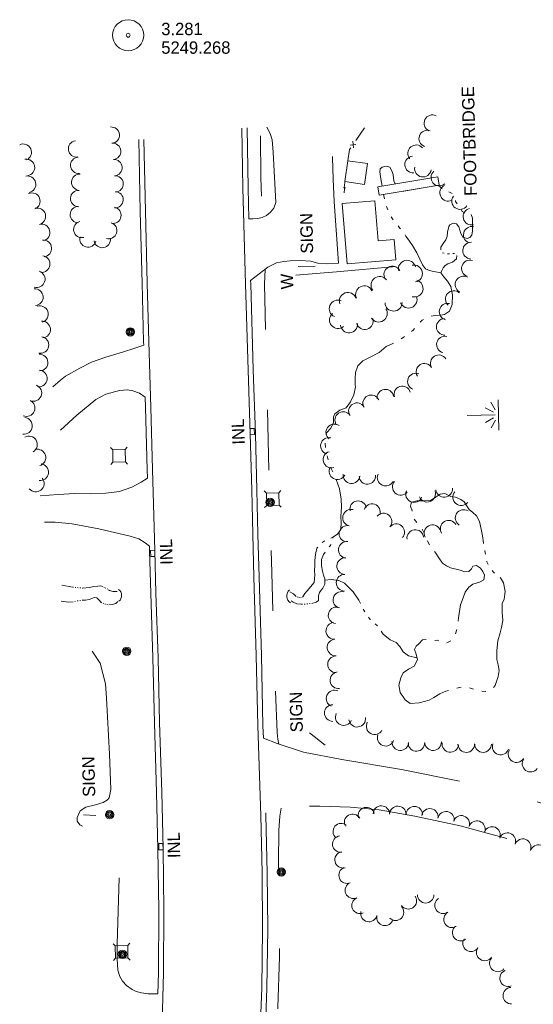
# Model space of a CAD drawing. Header units: feet. Extents: x 191259 to 192824, y 262512 to 264010.
# Tile 4 of 6: x 191651 to 191900, y 263409 to 263886. Entities that reach past the tile are written whole.
import ezdxf
from ezdxf.enums import TextEntityAlignment as Align

# ---------------------------------------------------------------- set-up
doc = ezdxf.new("R2010")
doc.units = ezdxf.units.FT
doc.header["$MEASUREMENT"] = 0
for name, pattern in [('DGN Style 3', [136.13208, 97.2372, -38.89488]), ('DGN Style 4', [155.676757, 77.78976, -38.89488, 0.097237, -38.89488]), ('DGN Style 5', [68.06604, 29.17116, -38.89488]), ('DGN Style 6', [184.945154, 0.097237, -38.89488, 68.06604, -38.89488, 0.097237, -38.89488])]:
    doc.linetypes.add(name, pattern=pattern)
for name, color, linetype, lineweight in [('E_DWY', 3, 'DGN Style 3', 0), ('E_LAND_Vegetation', 20, 'Continuous', 0), ('E_MAP_PassPoints', 43, 'Continuous', 0), ('E_MISCPROP', 43, 'Continuous', 0), ('E_MISCPROP_HvyLine', 251, 'Continuous', 13), ('E_MISCPROP_Railing', 43, 'Continuous', 0), ('E_PATH_Sidewalk', 3, 'DGN Style 5', 0), ('E_RDWY', 43, 'Continuous', 13), ('E_UTL_AboveGroundPipe', 43, 'DGN Style 4', 0), ('E_WTR', 251, 'DGN Style 6', 0)]:
    doc.layers.add(name, color=color, linetype=linetype, lineweight=lineweight)
doc.styles.add('Style-IGR_FONT_0', font='IGR_FONT_0.shx')

# ---------------------------------------------------------------- blocks, each defined once
blk = doc.blocks.new('PP_1')
at = {"layer": 'E_MAP_PassPoints', "color": 43, "linetype": 'Continuous', "lineweight": 0}
for radius in [7.5, 0.96]:
    blk.add_circle((0, 0), radius, dxfattribs=at)
blk = doc.blocks.new('CULVRT')
at = {"layer": 'E_MISCPROP_Railing', "color": 43, "linetype": 'Continuous', "lineweight": 0}
blk.add_arc((2.89, 2.17), 3.61, 216.879, 323.1186, dxfattribs=at)
blk = doc.blocks.new('CULVRT_1')
at = {"layer": 'E_MISCPROP_Railing', "color": 43, "linetype": 'Continuous', "lineweight": 0}
blk.add_arc((3.17, 2.38), 3.96, 216.8794, 323.1189, dxfattribs=at)
blk = doc.blocks.new('INLT')
at = {"layer": 'E_MISCPROP_Railing', "color": 43, "linetype": 'Continuous', "lineweight": 0, "flags": 128}
blk.add_lwpolyline([(3, -2), (3, 0), (0, 0), (0, -2), (3, -2)], dxfattribs=at)
blk = doc.blocks.new('INL')
at = {"layer": 'E_MISCPROP_Railing', "color": 43, "linetype": 'Continuous', "lineweight": 0, "style": 'Style-IGR_FONT_0'}
blk.add_text('INL', height=6, rotation=0, dxfattribs=at).set_placement((-5.74, -3.01))
blk = doc.blocks.new('INLT_1')
at = {"layer": 'E_MISCPROP_Railing', "color": 43, "linetype": 'Continuous', "lineweight": 0, "flags": 128}
blk.add_lwpolyline([(3, -2), (3, 0), (0, 0), (0, -2), (3, -2)], dxfattribs=at)
blk = doc.blocks.new('INL_1')
at = {"layer": 'E_MISCPROP_Railing', "color": 43, "linetype": 'Continuous', "lineweight": 0, "style": 'Style-IGR_FONT_0'}
blk.add_text('INL', height=6, rotation=0.0003, dxfattribs=at).set_placement((-5.74, -3.01))
blk = doc.blocks.new('INLT_4')
at = {"layer": 'E_MISCPROP_Railing', "color": 43, "linetype": 'Continuous', "lineweight": 0, "flags": 128}
blk.add_lwpolyline([(3, -2), (3, 0), (0, 0), (0, -2), (3, -2)], dxfattribs=at)
blk = doc.blocks.new('INL_4')
at = {"layer": 'E_MISCPROP_Railing', "color": 43, "linetype": 'Continuous', "lineweight": 0, "style": 'Style-IGR_FONT_0'}
blk.add_text('INL', height=6, rotation=0.0002, dxfattribs=at).set_placement((-5.74, -3.01))
blk = doc.blocks.new('WAL_1')
at = {"layer": 'E_MISCPROP_Railing', "color": 43, "linetype": 'Continuous', "lineweight": 0, "style": 'Style-IGR_FONT_0'}
blk.add_text('W', height=6, rotation=0.0001, dxfattribs=at).set_placement((-2.27, -0.34), align=Align.MIDDLE_LEFT)
blk = doc.blocks.new('MARSH')
at = {"layer": 'E_WTR', "color": 150, "linetype": 'Continuous', "lineweight": 0}
for p, q in [((0.03, 15.02), (0.03, 1.6)), ((-1.34, 2.37), (-3.54, 6.22)), ((1.46, 2.37), (3.66, 6.22)), ((-6.13, 3.53), (-2.44, 1.44)), ((6.25, 3.53), (2.56, 1.44)), ((-7.39, -0.05), (7.4, -0.05))]:
    blk.add_line(p, q, dxfattribs=at)
blk = doc.blocks.new('PED')
at = {"layer": 'E_UTL_AboveGroundPipe', "color": 251, "linetype": 'Continuous', "lineweight": 13}
for p, q in [((-3.12, 2.9), (-4.18, 3.96)), ((2.88, 2.9), (3.94, 3.96)), ((-4.18, -4.16), (-3.12, -3.1)), ((3.94, -4.16), (2.89, -3.1))]:
    blk.add_line(p, q, dxfattribs=at)
at = {"layer": 'E_UTL_AboveGroundPipe', "color": 251, "linetype": 'Continuous', "lineweight": 13, "flags": 128}
blk.add_lwpolyline([(-3.12, -3.1), (2.89, -3.1), (2.88, 2.9), (-3.12, 2.9)], close=True, dxfattribs=at)
blk = doc.blocks.new('POLE')
at = {"layer": 'E_MISCPROP', "color": 1, "linetype": 'Continuous', "lineweight": 0}
for centre, radius in [((-0.01, 0.02), 2.02), ((-0.01, 0.03), 1.52), ((0, -0.01), 1.01), ((0, 0), 0.502)]:
    blk.add_circle(centre, radius, dxfattribs=at)
blk = doc.blocks.new('POLE_1')
at = {"layer": 'E_MISCPROP', "color": 1, "linetype": 'Continuous', "lineweight": 0}
for centre, radius in [((-0.01, 0.02), 2.02), ((-0.01, 0.03), 1.52), ((0, -0.01), 1.01), ((0, 0), 0.502)]:
    blk.add_circle(centre, radius, dxfattribs=at)
blk = doc.blocks.new('SIGN_1')
at = {"layer": 'E_MISCPROP', "color": 1, "linetype": 'Continuous', "lineweight": 0, "style": 'Style-IGR_FONT_0'}
blk.add_text('SIGN', height=6, rotation=0.0001, dxfattribs=at).set_placement((-9.61, -0.01), align=Align.MIDDLE_LEFT)
blk = doc.blocks.new('SIGN_2')
at = {"layer": 'E_MISCPROP', "color": 1, "linetype": 'Continuous', "lineweight": 0, "style": 'Style-IGR_FONT_0'}
blk.add_text('SIGN', height=6, rotation=0, dxfattribs=at).set_placement((-9.61, -0.01), align=Align.MIDDLE_LEFT)
blk = doc.blocks.new('SIGN_3')
at = {"layer": 'E_MISCPROP', "color": 1, "linetype": 'Continuous', "lineweight": 0, "style": 'Style-IGR_FONT_0'}
blk.add_text('SIGN', height=6, rotation=360, dxfattribs=at).set_placement((-9.6, -0.01), align=Align.MIDDLE_LEFT)
blk = doc.blocks.new('FOOT')
at = {"layer": 'E_MISCPROP_Railing', "color": 43, "linetype": 'Continuous', "lineweight": 0, "style": 'Style-IGR_FONT_0'}
blk.add_text('FOOTBRIDGE', height=6, rotation=0.0002, dxfattribs=at).set_placement((-0.16, 0), align=Align.MIDDLE_CENTER)

msp = doc.modelspace()

# ---------------------------------------------------------------- linework, layer by layer
at = {"layer": 'E_DWY', "color": 2, "linetype": 'DGN Style 3', "lineweight": 0, "flags": 128}
for points in [[(191762.86, 263759.36), (191771.24, 263765.87), (191775.4, 263767.98), (191778.88, 263768.53), (191781.93, 263768.84), (191786.93, 263769.08), (191792.01, 263768.68), (191795.84, 263767.68), (191799.41, 263767.4), (191805.34, 263767.73), (191803.28, 263797.53), (191802.8, 263808.38), (191802.46, 263818.88), (191802.69, 263829.25), (191802.88, 263839.06)], [(191770.64, 263833.57), (191772.36, 263830.48), (191773.24, 263827.41), (191773.85, 263821.51), (191775.08, 263797.12), (191774.16, 263794.32), (191772.49, 263792.38), (191770.51, 263790.87), (191768.47, 263789.82), (191766.38, 263789.32), (191763.97, 263789.16), (191762.07, 263789.19)], [(191711.15, 263728.11), (191706.9, 263726.58), (191700.85, 263724.74), (191692.81, 263722.23), (191685.88, 263719.83), (191680.3, 263717.01), (191673.35, 263713.03), (191670.84, 263711.19), (191667.16, 263707.99)], [(191670.84, 263686.91), (191678.75, 263694.2), (191688.03, 263701.78), (191692.8, 263704.33), (191699.42, 263706.13), (191703.39, 263706.55), (191705.95, 263706.07), (191709.06, 263704.8), (191711.94, 263703.01)], [(191713.03, 263663.8), (191709.89, 263661.83), (191705.39, 263659.31), (191699.45, 263657.3), (191692.83, 263656.43), (191685.58, 263656.23), (191677.83, 263656.36), (191669.86, 263655.91), (191661.11, 263655.27)], [(191663.2, 263642.53), (191668.28, 263642.41), (191676.48, 263641.59), (191689.39, 263639.29), (191704.67, 263635.75), (191708.72, 263634.4), (191711.91, 263632.4), (191713.96, 263630.82)], [(191686.3, 263580.04), (191690.17, 263574.22), (191692.61, 263564.22), (191693.14, 263557.29), (191694.64, 263530.23), (191695.3, 263513.15), (191694.5, 263509.15), (191693.59, 263508.03), (191691.48, 263506.79), (191687.87, 263505.67), (191683.24, 263504.53), (191680.35, 263502.74), (191678.99, 263499.62), (191678.99, 263497.85), (191680.2, 263496.02), (191682.85, 263494.8), (191685.31, 263494.4), (191694.08, 263493.45), (191697.86, 263491.98), (191699.52, 263489.54), (191699.82, 263487.52), (191698.31, 263438.25), (191698.3, 263431.16), (191698.68, 263425.7), (191699.56, 263422.62), (191700.9, 263420.43), (191702.8, 263418.3), (191705.52, 263416.34), (191707.58, 263415.35), (191710.08, 263414.67), (191713.39, 263414.18), (191717.96, 263414.2)], [(191769.04, 263537.87), (191775.7, 263535.32), (191788.47, 263531.16), (191807.06, 263527.6), (191835.8, 263522.77), (191870.65, 263515.83), (191899.74, 263507.61), (191930.13, 263498.7), (191952.28, 263491.27), (191968.8, 263486.67), (191971.45, 263486.09)], [(191857.51, 263301.28), (191857.67, 263302.78), (191833.83, 263305.97), (191838.22, 263344.13), (191839.07, 263346.13), (191840.67, 263347.35), (191843.11, 263347.9), (191899, 263341.62), (191912.94, 263339.96), (191921.25, 263339.78), (191929.9, 263340.53), (191937.02, 263341.86), (191946.12, 263345.47), (191953.85, 263349.38), (191963.84, 263354.42), (191971.24, 263358.74), (191980.06, 263364.98), (191987.06, 263371.78), (191991.47, 263379.19), (191995, 263388), (191997.84, 263399.1), (191998.66, 263408.36), (191997.86, 263414.64), (191995.15, 263422.21), (191989.45, 263431.53), (191984.35, 263437.81), (191971.96, 263450.29), (191959.54, 263460.11), (191948.13, 263467.36), (191931.49, 263475.11), (191915.16, 263481.26), (191895.15, 263487.18), (191864.24, 263495.52), (191842.29, 263500.2), (191825.09, 263503.3), (191811.2, 263504.53), (191796.34, 263505.06), (191781.7, 263504.87), (191774.88, 263503.57), (191770.25, 263501.81)]]:
    msp.add_lwpolyline(points, dxfattribs=at)
at = {"layer": 'E_LAND_Vegetation', "color": 94, "linetype": 'Continuous', "lineweight": 0}
for centre, radius, start, end in [((191850.8, 263835.47), 4.02, 64.1054, 244.0901), ((191695.45, 263829.71), 3.95, 275.0317, 95.0164), ((191848.31, 263828.06), 4.02, 70.108, 250.0927), ((191652.84, 263821.4), 4.04, 294.3586, 114.3433), ((191678.66, 263823.07), 3.95, 98.1297, 278.1144), ((191696.14, 263821.83), 3.95, 275.0317, 95.0164), ((191842.94, 263820.93), 4.02, 40.7587, 220.7433), ((191654.38, 263814.07), 4.04, 279.3011, 99.2857), ((191679.72, 263815.12), 3.95, 94.9271, 274.9118), ((191696.82, 263813.96), 3.95, 274.9271, 94.9118), ((191841.5, 263815.49), 4.02, 94.3352, 274.3198), ((191680.2, 263806.93), 3.95, 86.1992, 266.1839), ((191846.23, 263813.51), 4.02, 170.5527, 350.5374), ((191854.13, 263809.18), 4.02, 130.712, 310.6967), ((191654.93, 263805.9), 4.04, 282.3874, 102.3721), ((191697.33, 263806.12), 3.95, 273.6397, 93.6244), ((191657.01, 263797.73), 4.04, 292.0213, 112.006), ((191679.67, 263799.04), 3.95, 86.1992, 266.1839), ((191697.28, 263798.44), 3.95, 267.3945, 87.3792), ((191858.42, 263801.81), 4.02, 116.3348, 296.3195), ((191864.19, 263797.81), 4.02, 144.3794, 324.3641), ((191659.69, 263790.4), 4.04, 284.8296, 104.8143), ((191679.54, 263791.24), 3.95, 89.1641, 269.1488), ((191696.27, 263790.94), 3.95, 258.8293, 78.814), ((191869.67, 263790.26), 4.02, 103.3594, 283.3441), ((191661.76, 263782.58), 4.04, 284.8296, 104.8143), ((191681.2, 263784.06), 3.95, 103.6913, 283.676), ((191694.26, 263783.53), 3.95, 252.7277, 72.7124), ((191869.84, 263781.45), 4.02, 75.9511, 255.9358), ((191662.59, 263774.91), 4.04, 274.9616, 94.9463), ((191684.24, 263779.43), 3.95, 164.1315, 344.1162), ((191691.07, 263779.17), 3.95, 189.0222, 9.0068), ((191869.52, 263773.83), 4.02, 86.7672, 266.7518), ((191661.78, 263767.35), 4.04, 262.4337, 82.4184), ((191838.52, 263765), 4.14, 13.702, 193.6867), ((191868.92, 263765.24), 4.02, 71.0664, 251.0511), ((191659.4, 263760.01), 4.04, 252.2998, 72.2845), ((191831.5, 263762.17), 4.14, 30.2692, 210.2539), ((191841.84, 263762.73), 4.14, 281.7875, 101.7722), ((191825.24, 263757.18), 4.14, 37.4632, 217.4479), ((191842.13, 263755.53), 4.14, 254.3492, 74.3339), ((191865.81, 263757.42), 4.02, 60.514, 240.4987), ((191658.47, 263751.31), 4.04, 274.3783, 94.3629), ((191809.92, 263749.45), 4.14, 19.4981, 199.4828), ((191817.8, 263752.66), 4.14, 25.7341, 205.7188), ((191861.15, 263750.37), 4.02, 48.2859, 228.2705), ((191805.03, 263745.76), 4.14, 67.4002, 247.3849), ((191832.02, 263748.71), 4.14, 181.001, 0.9857), ((191839.23, 263750.17), 4.14, 201.8696, 21.8543), ((191858.14, 263744.3), 4.02, 76.5722, 256.5569), ((191660.95, 263743.09), 4.04, 288.5472, 108.5318), ((191824.83, 263743.43), 4.14, 213.104, 33.0887), ((191662.03, 263735.62), 4.04, 274.9783, 94.963), ((191805.15, 263740.27), 4.14, 129.6184, 309.603), ((191818.08, 263739.84), 4.14, 196.8487, 16.8334), ((191856.76, 263736.98), 4.02, 91.7252, 271.7099), ((191810.47, 263738.19), 4.14, 184.8825, 4.8672), ((191661.17, 263728.2), 4.04, 259.6342, 79.6188), ((191856.84, 263728.4), 4.02, 76.5891, 256.5738), ((191660.78, 263719.69), 4.04, 272.8037, 92.7884), ((191853.86, 263719.35), 4.02, 30.9439, 210.9286), ((191660.41, 263711.93), 4.04, 264.6184, 84.6031), ((191846.97, 263715.22), 4.02, 31.2761, 211.2607), ((191842.82, 263710.5), 4.02, 68.4907, 248.4754), ((191657.78, 263704.96), 4.04, 247.9839, 67.9685), ((191828.06, 263702.69), 4.02, 8.8897, 188.8744), ((191836.24, 263704.25), 4.02, 16.9721, 196.9568), ((191654.52, 263697.64), 4.04, 245.948, 65.9326), ((191821.17, 263699.94), 4.02, 24.709, 204.6937), ((191814.29, 263696.12), 4.02, 29.5057, 209.4904), ((191653.22, 263689.05), 4.04, 262.858, 82.8427), ((191807.66, 263691.82), 4.02, 33.4391, 213.4237), ((191803.33, 263685.93), 4.02, 53.5101, 233.4948), ((191655.65, 263680.04), 4.04, 299.8978, 119.8824), ((191800.73, 263679.36), 4.02, 76.4265, 256.4111), ((191659.73, 263673.68), 4.04, 286.0051, 105.9898), ((191801.99, 263672.7), 4.02, 106.2321, 286.2168), ((191661.06, 263666.63), 4.04, 263.9876, 83.9723), ((191804.85, 263667.12), 4.02, 152.2321, 332.2168), ((191658.95, 263661.14), 4.04, 218.7078, 38.6925), ((191811.7, 263665.21), 4.02, 173.8372, 353.8218), ((191819.34, 263664.85), 4.02, 184.0525, 4.0372), ((191828.17, 263664.02), 4.02, 155.5203, 335.505), ((191835.49, 263659.56), 4.02, 139.076, 319.0607), ((191856.47, 263658.52), 4.02, 185.9307, 5.9154), ((191841.9, 263656.06), 4.02, 157.0048, 336.9895), ((191848.25, 263656.22), 4.02, 201.1858, 21.1704), ((191864.74, 263654.58), 4.02, 140.9288, 320.9135), ((191811.45, 263644.6), 4.02, 76.2761, 256.2607), ((191814.89, 263648.71), 4.02, 10.9084, 190.8931), ((191821.57, 263647.28), 4.02, 342.3034, 162.288), ((191865.9, 263644.47), 4.02, 57.6344, 237.6191), ((191827.15, 263642.78), 4.02, 319.7364, 139.7211), ((191809.7, 263636.8), 4.02, 77.8945, 257.8792), ((191833.29, 263637.58), 4.02, 319.7364, 139.7211), ((191842.52, 263634.75), 4.02, 7.4435, 187.4282), ((191850.86, 263637.11), 4.02, 27.7254, 207.71), ((191858.67, 263639.28), 4.02, 31.0149, 210.9996), ((191809.4, 263629.04), 4.03, 83.6045, 263.5891), ((191808.59, 263621.21), 4.03, 88.2854, 268.2701), ((191808.35, 263613.16), 4.03, 88.2854, 268.2701), ((191806.81, 263604.84), 4.03, 75.7641, 255.7488), ((191804.47, 263597.37), 4.03, 81.6654, 261.6501), ((191803.34, 263589.87), 4.03, 94.357, 274.3417), ((191803.95, 263581.84), 4.03, 94.357, 274.3417), ((191804.2, 263573.68), 4.03, 91.0642, 271.0489), ((191805.33, 263565.98), 4.03, 98.3846, 278.3692), ((191803.48, 263557.13), 4.03, 66.5717, 246.5564), ((191802.61, 263550.12), 4.03, 89.7214, 269.706), ((191807.93, 263548.14), 4.03, 154.8396, 334.8243), ((191814.43, 263547.36), 4.03, 187.4435, 7.4282), ((191822.87, 263543.75), 4.03, 151.6815, 331.6662), ((191828.23, 263538.17), 4.03, 159.3655, 339.3502), ((191835.27, 263536.03), 4.03, 176.4657, 356.4504), ((191843.07, 263535.64), 4.03, 182.8753, 2.8599), ((191851.11, 263536.04), 4.03, 182.8753, 2.8599), ((191859.48, 263535.21), 4.03, 172.5386, 352.5233), ((191867.2, 263535.07), 4.03, 181.0847, 1.0694), ((191875.29, 263535.1), 4.03, 179.9219, 359.9065), ((191883.81, 263533.91), 4.03, 162.2957, 342.2804), ((191891.48, 263530.23), 4.03, 147.9797, 327.9644), ((191898.27, 263525.62), 4.03, 143.6107, 323.5954), ((191812.17, 263497.25), 3.98, 29.0218, 209.0065), ((191818.83, 263500.48), 3.98, 14.6813, 194.666), ((191826.11, 263501.23), 3.98, 358.9749, 178.9595), ((191834.08, 263501.08), 3.98, 358.9749, 178.9595), ((191842.04, 263500.94), 3.98, 358.9749, 178.9595), ((191849.58, 263499.9), 3.98, 349.7972, 169.7819), ((191857.42, 263498.49), 3.98, 349.7972, 169.7819), ((191806.7, 263492.75), 3.98, 49.7199, 229.7046), ((191864.8, 263496.5), 3.98, 341.3063, 161.291), ((191872.34, 263493.94), 3.98, 341.3063, 161.291), ((191879.67, 263491.12), 3.98, 338.1928, 158.1775), ((191887.06, 263488.16), 3.98, 338.1928, 158.1775), ((191806.45, 263486.69), 3.98, 97.3805, 277.3652), ((191894.49, 263485.24), 3.98, 338.6456, 158.6302), ((191902.05, 263482.33), 3.98, 342.3576, 162.3422), ((191807.59, 263479.07), 3.98, 104.192, 284.1766), ((191809.55, 263471.66), 3.98, 112.259, 292.2437), ((191812.56, 263464.34), 3.98, 113.8359, 293.8206), ((191815.78, 263457.05), 3.98, 113.8359, 293.8206), ((191839.18, 263459.23), 3.98, 214.0659, 34.0506), ((191847.54, 263462.15), 3.98, 179.8245, 359.8092), ((191855.92, 263457.08), 3.98, 123.6868, 303.6715), ((191820.11, 263453.08), 3.98, 166.4941, 346.4788), ((191832.98, 263453.68), 3.98, 224.7463, 44.731), ((191860.26, 263450.24), 3.98, 119.8938, 299.8785), ((191827.86, 263451.22), 3.98, 166.4941, 346.4788), ((191864.49, 263443.81), 3.98, 126.8947, 306.8793), ((191869.5, 263438.69), 3.98, 146.1232, 326.1079), ((191876.11, 263434.25), 3.98, 146.1232, 326.1079), ((191882.42, 263428.94), 3.98, 138.2554, 318.2401), ((191887.39, 263421.78), 3.98, 111.2787, 291.2634), ((191888.93, 263413.38), 3.98, 92.7536, 272.7383)]:
    msp.add_arc(centre, radius, start, end, dxfattribs=at)
at = {"layer": 'E_MISCPROP', "color": 1, "linetype": 'Continuous', "lineweight": 0}
for p, q in [((191785.83, 263766.09), (191794.02, 263766.39)), ((191798.88, 263534.57), (191791.4, 263540.51)), ((191682.03, 263500.79), (191687.97, 263500.45))]:
    msp.add_line(p, q, dxfattribs=at)
at = {"layer": 'E_MISCPROP_HvyLine', "color": 230, "linetype": 'Continuous', "lineweight": 13, "flags": 128}
for points in [[(191808.45, 263807.2), (191809.93, 263817.35), (191819.47, 263815.96), (191817.99, 263805.8)], [(191807.09, 263796.57), (191809.49, 263767.49), (191833.08, 263769.43), (191832.27, 263779.23), (191824.58, 263778.6), (191822.98, 263797.88)]]:
    msp.add_lwpolyline(points, close=True, dxfattribs=at)
at = {"layer": 'E_MISCPROP_Railing', "color": 43, "linetype": 'Continuous', "lineweight": 0}
for p, q in [((191811.02, 263824.9), (191813.77, 263825.24)), ((191812.71, 263823.61), (191812.33, 263826.82)), ((191807.94, 263804), (191808.59, 263804.5)), ((191808.56, 263803.92), (191807.98, 263804.69))]:
    msp.add_line(p, q, dxfattribs=at)
at = {"layer": 'E_MISCPROP_Railing', "color": 43, "linetype": 'Continuous', "lineweight": 0, "flags": 128}
for points in [[(191813.77, 263827.18), (191817.96, 263833.31)], [(191809.93, 263817.35), (191810.7, 263822.69), (191811.34, 263823.62)], [(191808.3, 263805), (191808.45, 263807.2)], [(191808.07, 263801.78), (191808.21, 263803.72)]]:
    msp.add_lwpolyline(points, dxfattribs=at)
at = {"layer": 'E_MISCPROP_Railing', "color": 43, "linetype": 'Continuous', "lineweight": 13, "flags": 128}
msp.add_lwpolyline([(191853.43, 263809.46), (191824.46, 263804.64), (191825.12, 263800.66), (191854.09, 263805.48)], close=True, dxfattribs=at)
msp.add_lwpolyline([(191833.29, 263766.09), (191804.42, 263763.64), (191784.8, 263761.88)], dxfattribs=at)
at = {"layer": 'E_PATH_Sidewalk', "color": 2, "linetype": 'DGN Style 5', "lineweight": 0, "flags": 128}
for points in [[(191767.68, 263829.38), (191767.88, 263808.98), (191768.33, 263789.78)], [(191769.9, 263764.83), (191769.65, 263757.56), (191769.9, 263743.26), (191771.03, 263700), (191771.78, 263659.02), (191773.08, 263618.1), (191774.5, 263572.06), (191775.76, 263540.74), (191776.03, 263537.41), (191776.46, 263535.07)], [(191777.65, 263504.1), (191776.94, 263500.22), (191776.49, 263493.32), (191776.31, 263477.88), (191776.77, 263452.3), (191776.81, 263432.15), (191776.06, 263407.68), (191774.95, 263374.74), (191772.96, 263344.38), (191770.81, 263316.19), (191767.8, 263285.11), (191764.74, 263261.7), (191760.6, 263232.89), (191755.14, 263201.63), (191745.62, 263154.72), (191736.58, 263110.05)]]:
    msp.add_lwpolyline(points, dxfattribs=at)
at = {"layer": 'E_RDWY', "color": 30, "linetype": 'Continuous', "lineweight": 13, "flags": 128}
for points in [[(191767.24, 263388.78), (191768.25, 263417.05), (191768.69, 263445.57), (191768.45, 263472.8), (191767.79, 263500.58), (191766.34, 263543.9), (191765.56, 263577.95), (191764.47, 263615.83), (191763.92, 263636.58), (191763.44, 263657.91), (191762.71, 263685.13), (191761.64, 263716.06), (191760.4, 263757.76), (191759.18, 263804.03), (191758.63, 263833.13)], [(191762.07, 263789.19), (191761.68, 263804.09), (191761.13, 263833.18)], [(191711.22, 263827.66), (191711.95, 263792.88), (191712.88, 263758.11), (191713.59, 263729.86), (191714.6, 263697.97), (191715.41, 263667.91), (191716.52, 263628.67), (191717.05, 263608.14), (191718.11, 263576.83), (191718.86, 263545.45), (191719.92, 263511.79), (191720.51, 263484.33), (191720.95, 263454.73), (191720.76, 263424.35), (191720.23, 263406.44), (191718.5, 263369.08), (191716.22, 263337.82), (191713, 263304.16), (191709.26, 263273.09), (191704.86, 263241.24), (191699.54, 263209.14), (191694.28, 263180.42), (191688.34, 263151.81), (191684.71, 263137.08)], [(191708.72, 263827.61), (191709.45, 263792.81), (191710.38, 263758.04), (191711.09, 263729.78), (191711.15, 263728.11)], [(191769.04, 263537.87), (191768.84, 263543.97), (191768.06, 263578.01), (191766.97, 263615.9), (191766.42, 263636.65), (191765.94, 263657.98), (191765.21, 263685.21), (191764.14, 263716.14), (191762.9, 263757.83), (191762.86, 263759.36)], [(191711.94, 263703.01), (191712.1, 263697.9), (191712.91, 263667.84), (191713.03, 263663.8)], [(191713.96, 263630.82), (191714.02, 263628.61), (191714.55, 263608.06), (191715.61, 263576.76), (191716.36, 263545.38), (191717.42, 263511.73), (191718.01, 263484.28), (191718.45, 263454.72), (191718.26, 263424.4), (191717.96, 263414.2)], [(191731.08, 263112.39), (191731.56, 263114.43), (191738.58, 263145.14), (191745.98, 263181.55), (191752.08, 263213.6), (191755.75, 263241.66), (191758.32, 263258.49), (191762.08, 263289.15), (191765.44, 263323.83), (191767.98, 263354.81), (191769.73, 263388.67), (191770.74, 263416.98), (191771.19, 263445.56), (191770.95, 263472.84), (191770.29, 263500.65), (191770.25, 263501.81)]]:
    msp.add_lwpolyline(points, dxfattribs=at)
at = {"layer": 'E_WTR', "color": 150, "linetype": 'Continuous', "lineweight": 0, "flags": 128}
for points in [[(191826.44, 263804.97), (191825.81, 263808.61), (191825.34, 263811.98), (191825.48, 263813.43), (191826.54, 263814.28), (191828.51, 263814.69), (191830.17, 263814.16), (191831.09, 263812.82), (191831.81, 263810.59), (191832, 263808.84), (191832.18, 263807.71)], [(191832.18, 263807.71), (191832.22, 263807.47), (191832.88, 263806.04)], [(191827.62, 263798.82), (191827.33, 263800.26), (191827.19, 263801)], [(191836.8, 263802.6), (191836.92, 263802.57), (191852.96, 263805.38), (191853.84, 263805.19), (191855.46, 263803.87)], [(191858.8, 263802.3), (191860.34, 263801.54), (191860.42, 263801.44)], [(191861.91, 263798.12), (191862.02, 263797.65), (191862.72, 263796.48)], [(191829.24, 263793.53), (191828.58, 263795.26)], [(191869.57, 263791.31), (191870.23, 263789.53), (191870.2, 263786.2), (191870.2, 263783.41), (191869.88, 263781.36), (191868.94, 263780.11), (191867.55, 263779.64), (191865.58, 263780.38), (191864.58, 263782.12), (191863.62, 263785.4), (191862.49, 263786.8), (191860.86, 263787.04), (191859.28, 263786.38), (191858.8, 263785.51)], [(191864.84, 263793.53), (191865.25, 263792.68), (191866.09, 263792.33)], [(191831.89, 263788.69), (191830.92, 263790.26)], [(191835.32, 263784.33), (191835.04, 263784.69), (191834.16, 263785.77)], [(191858.8, 263785.51), (191858.18, 263782.77), (191857.86, 263780.73), (191857.34, 263778.99), (191855.96, 263777.2), (191854.94, 263775.57), (191854.87, 263774.29), (191854.9, 263774.23)], [(191854.84, 263763.06), (191853.25, 263763.35), (191851.31, 263763.76), (191849.37, 263764.22), (191847.51, 263765.1), (191846, 263767), (191844.69, 263769.7), (191843.26, 263772.8), (191841.21, 263776.33), (191839.71, 263778.47), (191837.98, 263780.89), (191837.58, 263781.4)], [(191855.72, 263772.78), (191856.53, 263772.54)], [(191858.16, 263772.21), (191858.99, 263772.31)], [(191860.67, 263772.46), (191861.51, 263772.5)], [(191862.59, 263771.47), (191862.39, 263769.93), (191860.59, 263768.22), (191858.34, 263767.37), (191856.93, 263766.65), (191855.94, 263765.56), (191855.41, 263764.27), (191854.84, 263763.06)], [(191850.19, 263742.19), (191852.08, 263742.5), (191854.66, 263742.56), (191856.72, 263742.94), (191859.06, 263744.5), (191860.33, 263747.76), (191860.5, 263752.42), (191859.75, 263756.5), (191858.12, 263759.12), (191856.26, 263761.19), (191854.84, 263763.06)], [(191844.86, 263739.23), (191845.82, 263740.17), (191846.46, 263740.51)], [(191840.63, 263734.74), (191841.47, 263735.36), (191842.11, 263736.15)], [(191835.61, 263731.12), (191836.5, 263731.68), (191837.32, 263732.28)], [(191813.5, 263708.97), (191813.43, 263711.89), (191813.67, 263714.79), (191814.77, 263718.03), (191817.15, 263720.5), (191820.31, 263722.1), (191825.03, 263724.61), (191828.48, 263727.43), (191831.69, 263728.96), (191832, 263729.12)], [(191799.36, 263684.75), (191799.58, 263685.74), (191801.65, 263687.97), (191802.88, 263690.73), (191802.89, 263693.36), (191803.56, 263694.87), (191806.06, 263696.57), (191809.02, 263697.78), (191811.23, 263700.6), (191812.84, 263704.1), (191813.52, 263707.91), (191813.5, 263708.97)], [(191799.15, 263678.65), (191798.92, 263680.7)], [(191800.42, 263672.59), (191800.17, 263673.3), (191799.91, 263674.59)], [(191802.64, 263666.81), (191801.9, 263668.47), (191801.81, 263668.71)], [(191802.68, 263635.16), (191804.92, 263636.58), (191806.45, 263638.88), (191806.71, 263642.36), (191806.54, 263645.18), (191806.9, 263649.95), (191806.6, 263653.66), (191805.88, 263658.64), (191804.31, 263663.04)], [(191864.48, 263653.47), (191861.98, 263654.51), (191859.69, 263654.95), (191857.83, 263655.85), (191856.79, 263656.32), (191854.58, 263655.99), (191852.2, 263654.38), (191849.8, 263652.94), (191846.27, 263652.78), (191843.25, 263652.83), (191840.67, 263652.09), (191840.18, 263650.22), (191841.04, 263647.97), (191841.07, 263647.74)], [(191875.57, 263632.11), (191875.53, 263632.32), (191875, 263635.92), (191874.42, 263639.03), (191873.51, 263642.79), (191872.13, 263645.51), (191870.39, 263647.21), (191868.58, 263648.64), (191867.34, 263650.54), (191866.22, 263652.3), (191864.48, 263653.47)], [(191841.97, 263643.83), (191843.3, 263642.24)], [(191845.87, 263639.01), (191846.78, 263637.16)], [(191801.64, 263634.79), (191802.32, 263635.08), (191802.68, 263635.16), (191802.6, 263634.71)], [(191790.15, 263609.31), (191793.6, 263613.33), (191793.92, 263616.94), (191793.72, 263618.85), (191793.85, 263621.62), (191793.9, 263623.88), (191794.25, 263626.84), (191794.97, 263629.88), (191795.34, 263630.42)], [(191797.52, 263632.6), (191798.44, 263633.28), (191798.81, 263633.47)], [(191801.72, 263631.73), (191801.5, 263631.13), (191800.89, 263630.44)], [(191848.4, 263633.35), (191848.67, 263632.66), (191849.36, 263631.53)], [(191798.97, 263627.98), (191798.16, 263626.83), (191797.17, 263624.47), (191797.12, 263621.38), (191797.59, 263618.8), (191798.08, 263616.88), (191798.72, 263615.05), (191798.75, 263612.46), (191797.79, 263610.59), (191796.99, 263609.57), (191796.12, 263608.45), (191795.67, 263606.88)], [(191851.82, 263628.22), (191852.5, 263627.38), (191853.88, 263625.13), (191855.7, 263622.66), (191857.67, 263621.25), (191859.63, 263620.36), (191864.17, 263619.27), (191866.55, 263618.48), (191868.37, 263618.51), (191869.74, 263619.8), (191870.43, 263621.22), (191872.17, 263621.56), (191874.07, 263620.25), (191875.2, 263618.52)], [(191876.4, 263626.98), (191876.23, 263628.59), (191876.21, 263628.7)], [(191877.85, 263622.03), (191877.2, 263623.28), (191877.12, 263623.59)], [(191875.2, 263618.52), (191875.31, 263618.34), (191876.05, 263616.75), (191875.71, 263614.53), (191873.58, 263613.42), (191870.3, 263612.46), (191868.47, 263611.02), (191866.63, 263608.64), (191865.62, 263605.83), (191864.36, 263602.41), (191863.39, 263596.22), (191863.28, 263594.51)], [(191880.81, 263617.81), (191880.27, 263618.23), (191879.68, 263619.09)], [(191884.25, 263591.41), (191884.88, 263594.86), (191884.58, 263598.84), (191884.6, 263603.11), (191885.49, 263605.13), (191885.92, 263608.97), (191885.24, 263613.02), (191883.73, 263615.57), (191883.56, 263615.7)], [(191671.59, 263612.01), (191676.85, 263611), (191677.17, 263610.97)], [(191677.94, 263610.9), (191678.33, 263610.86)], [(191679.11, 263610.79), (191679.5, 263610.75)], [(191680.28, 263610.68), (191680.67, 263610.64)], [(191681.45, 263610.57), (191681.63, 263610.55), (191685.01, 263610.82), (191687.06, 263611.28)], [(191691.33, 263611.31), (191690.2, 263611.61), (191688.93, 263611.52), (191687.06, 263611.28)], [(191692.13, 263610.91), (191691.87, 263611.06)], [(191692.9, 263610.46), (191692.64, 263610.61)], [(191693.67, 263610), (191693.42, 263610.15)], [(191815.98, 263603.17), (191815.21, 263604.76), (191812.55, 263608.76), (191808.27, 263612.9), (191805.53, 263614.18), (191801.78, 263614.68), (191798.73, 263614.38)], [(191687.12, 263605.98), (191684.83, 263605.05), (191682.97, 263604.77), (191681.45, 263604.64)], [(191687.12, 263605.98), (191688.45, 263605.83), (191689.68, 263604.69), (191690.66, 263603.55), (191690.88, 263603.46)], [(191698.38, 263608.88), (191696.27, 263608.95), (191694.62, 263609.43), (191694.19, 263609.69)], [(191781.82, 263608.73), (191783.64, 263607.81), (191784.98, 263606.47)], [(191785.48, 263606.28), (191785.74, 263606.19)], [(191786.26, 263606.02), (191786.51, 263605.94)], [(191787.02, 263605.92), (191787.28, 263606.02)], [(191787.78, 263606.22), (191788.07, 263606.34), (191789.14, 263607.93), (191790.15, 263609.31)], [(191795.67, 263606.88), (191795.73, 263604.62), (191794.6, 263603.69), (191792.49, 263603.16)], [(191677.05, 263603.92), (191676.97, 263603.9), (191674.7, 263603.67), (191671.22, 263604.16)], [(191678.24, 263604.18), (191677.84, 263604.1)], [(191679.44, 263604.4), (191679.03, 263604.34)], [(191680.64, 263604.57), (191680.57, 263604.56), (191680.24, 263604.51)], [(191691.48, 263603.2), (191691.78, 263603.07)], [(191692.39, 263602.81), (191692.43, 263602.79), (191692.71, 263602.75)], [(191693.36, 263602.65), (191693.68, 263602.6)], [(191694.33, 263602.53), (191695.94, 263602.62), (191697.61, 263603.16), (191698.38, 263603.7), (191698.67, 263604.06)], [(191788.03, 263602.77), (191787.26, 263602.72), (191785.25, 263603), (191783.41, 263603.72), (191782.48, 263604.36)], [(191789.25, 263602.85), (191788.84, 263602.83)], [(191790.47, 263602.96), (191790.06, 263602.92)], [(191791.68, 263603.06), (191791.27, 263603.03)], [(191818.11, 263599.07), (191817.6, 263599.8), (191817.32, 263600.39)], [(191820.78, 263595.28), (191820.72, 263595.34), (191819.88, 263596.54)], [(191824.31, 263592.28), (191823.13, 263593.28)], [(191880.28, 263562.46), (191881.16, 263563.43), (191882.63, 263567.85), (191883.13, 263570.61), (191882.57, 263573.47), (191882.04, 263576.07), (191881.95, 263580.44), (191882.37, 263584.96), (191883.58, 263588.84), (191884.25, 263591.41)], [(191843.33, 263576.81), (191839.25, 263577.83), (191836.61, 263579.69), (191835.09, 263582.29), (191833.27, 263584.24), (191830.33, 263585.5), (191826.97, 263588.28), (191826.03, 263589.73)], [(191862.58, 263590.46), (191861.92, 263588.5)], [(191847.84, 263585.63), (191846.01, 263585.51), (191844.23, 263583.56), (191842.94, 263582.49), (191842.17, 263580.84), (191842.87, 263578.57), (191843.57, 263575.88), (191841.91, 263572.79), (191839.19, 263571.37), (191836.72, 263569.6), (191835.47, 263567.13), (191834.63, 263563.6), (191834.77, 263562.77)], [(191853.9, 263584.97), (191853.11, 263585.31), (191851.91, 263585.24)], [(191859.66, 263585.07), (191857.83, 263584.11)], [(191834.77, 263562.77), (191835.21, 263560.07), (191837.56, 263556.46), (191840.08, 263554.79), (191844.38, 263554.98), (191849.19, 263556.31), (191851.55, 263557.7), (191854.4, 263559.35), (191857.29, 263560.64), (191858.65, 263561.01)], [(191862.61, 263562.2), (191864.65, 263562.55)], [(191868.73, 263562.31), (191870.61, 263561.71), (191870.7, 263561.68)], [(191874.67, 263560.64), (191876.47, 263560.49), (191876.71, 263560.58)]]:
    msp.add_lwpolyline(points, dxfattribs=at)

# ---------------------------------------------------------------- block references
at = {"layer": 'E_MAP_PassPoints', "color": 43, "linetype": 'Continuous', "lineweight": 0, "xscale": 1.00000025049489, "yscale": 1.00000025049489, "zscale": 1.00000025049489, "rotation": 0.04055431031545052}
msp.add_blockref('PP_1', (191703.64, 263878.06), dxfattribs=at)
at = {"layer": 'E_MISCPROP', "color": 1, "linetype": 'Continuous', "lineweight": 0}
for name, p, xscale, yscale, zscale, rotation in [('SIGN_2', (191789.93, 263782), 0.9999988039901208, 0.9999988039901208, 0.9999988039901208, 91.12972572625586), ('POLE', (191704.71, 263734.54), 1.000000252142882, 1.000000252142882, 1.000000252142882, 91.2855726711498), ('POLE_1', (191772.34, 263652.05), 1.000000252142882, 1.000000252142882, 1.000000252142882, 91.2855726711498), ('POLE', (191702.99, 263580.02), 1.000000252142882, 1.000000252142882, 1.000000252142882, 91.2855726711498), ('SIGN_1', (191784.9, 263550.39), 1.000000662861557, 1.000000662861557, 1.000000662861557, 91.45397399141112), ('SIGN_3', (191684.52, 263519.14), 1.00000219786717, 1.00000219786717, 1.00000219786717, 91.33707685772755), ('POLE', (191694.67, 263500.9), 1.000000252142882, 1.000000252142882, 1.000000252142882, 91.2855726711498), ('POLE_1', (191777.73, 263473.19), 1.000000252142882, 1.000000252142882, 1.000000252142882, 91.2855726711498), ('POLE', (191700.92, 263433.42), 1.000000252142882, 1.000000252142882, 1.000000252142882, 91.2855726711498)]:
    msp.add_blockref(name, p, dxfattribs=dict(at, xscale=xscale, yscale=yscale, zscale=zscale, rotation=rotation))
at = {"layer": 'E_MISCPROP_Railing', "color": 43, "linetype": 'Continuous', "lineweight": 0}
for name, p, xscale, yscale, zscale, rotation in [('FOOT', (191868.61, 263826.99), 0.9999991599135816, 0.9999991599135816, 0.9999991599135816, 91.5225681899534), ('WAL_1', (191780.13, 263757.35), 1.000000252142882, 1.000000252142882, 1.000000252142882, 91.2855726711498), ('INL_4', (191756.85, 263685.72), 1.000002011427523, 1.000002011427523, 1.000002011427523, 91.94270665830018), ('INLT_4', (191762.72, 263684.72), 1.000002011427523, 1.000002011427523, 1.000002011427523, 91.94270665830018), ('INL', (191722.04, 263627.56), 0.9999977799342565, 0.9999977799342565, 0.9999977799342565, 91.47879920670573), ('INLT', (191716.51, 263628.85), 0.9999977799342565, 0.9999977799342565, 0.9999977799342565, 271.4787992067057), ('CULVRT', (191699.13, 263604.17), 0.9999988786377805, 0.9999988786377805, 0.9999988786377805, 91.86502959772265), ('CULVRT_1', (191781.69, 263609.69), 1.000000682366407, 1.000000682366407, 1.000000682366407, 274.6903244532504), ('INL_1', (191725.72, 263485.67), 1.000000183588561, 1.000000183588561, 1.000000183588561, 91.13372701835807), ('INLT_1', (191720.45, 263486.98), 1.000000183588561, 1.000000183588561, 1.000000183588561, 271.133727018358)]:
    msp.add_blockref(name, p, dxfattribs=dict(at, xscale=xscale, yscale=yscale, zscale=zscale, rotation=rotation))
at = {"layer": 'E_UTL_AboveGroundPipe', "color": 251, "linetype": 'Continuous', "lineweight": 13, "xscale": 1.000000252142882, "yscale": 1.000000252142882, "zscale": 1.000000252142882, "rotation": 91.2855726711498}
for p in [(191699.13, 263674.68), (191773.47, 263653.74), (191700.38, 263434.67)]:
    msp.add_blockref('PED', p, dxfattribs=at)
at = {"layer": 'E_WTR', "color": 150, "linetype": 'Continuous', "lineweight": 0, "xscale": 1.000000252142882, "yscale": 1.000000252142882, "zscale": 1.000000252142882, "rotation": 91.2855726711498}
msp.add_blockref('MARSH', (191882.68, 263694.32), dxfattribs=at)

# ---------------------------------------------------------------- texts
at = {"layer": 'E_MAP_PassPoints', "color": 43, "linetype": 'Continuous', "lineweight": 0, "style": 'Style-IGR_FONT_0'}
for s, p in [('3.281', (191719.64, 263878.07)), ('5249.268', (191719.65, 263869.07))]:
    msp.add_text(s, height=6, rotation=0.0407, dxfattribs=at).set_placement(p)

doc.saveas('drawing.dxf')
